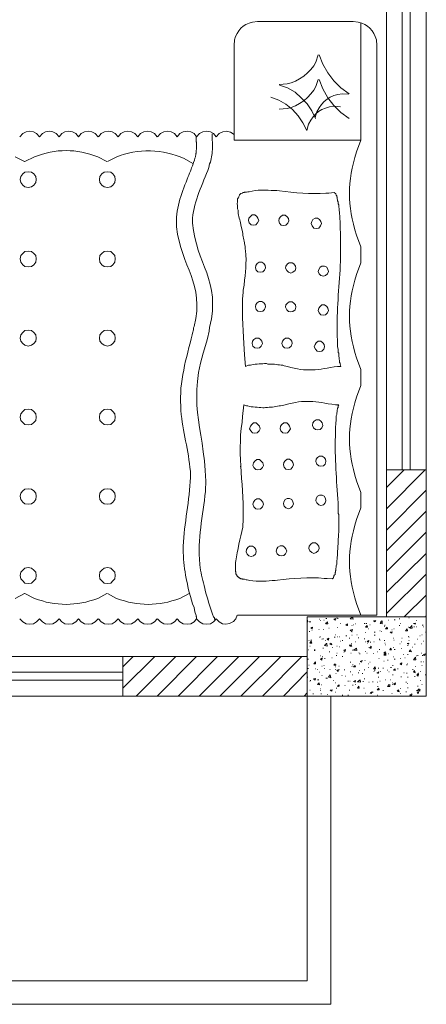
# Model space of a CAD drawing. Header units: millimetres. Extents: x 5 to 204, y 5 to 291.
# Tile 21 of 52: x 160 to 179, y 47 to 92. Entities that reach past the tile are written whole.
import ezdxf

# ---------------------------------------------------------------- set-up
doc = ezdxf.new("R2010")
doc.units = ezdxf.units.MM
doc.header["$MEASUREMENT"] = 0
doc.layers.get('0').update_dxf_attribs({"linetype": 'CONTINUOUS'})

msp = doc.modelspace()

# ---------------------------------------------------------------- linework, layer by layer
at = {"color": 0, "linetype": 'Continuous', "lineweight": 9, "true_color": 0x989898}
for p, q in [((171.023, 91.832), (170.791, 91.799)), ((175.606, 91.799), (175.375, 91.832)), ((169.964, 90.988), (169.948, 90.74)), ((176.45, 90.74), (176.434, 90.988)), ((173.67, 89.979), (173.786, 90.31)), ((171.999, 88.953), (172.363, 88.986)), ((173.67, 88.87), (173.786, 89.185)), ((175.176, 88.523), (174.878, 88.539)), ((174.796, 87.944), (174.498, 87.977)), ((171.999, 87.828), (172.363, 87.861)), ((173.72, 87.712), (173.637, 87.447)), ((175.722, 86.422), (175.524, 85.892)), ((160.417, 85.445), (159.987, 85.66)), ((160.864, 85.66), (160.433, 85.445)), ((164.156, 85.445), (163.743, 85.66)), ((164.587, 85.644), (164.189, 85.445)), ((168.078, 85.363), (167.681, 85.578)), ((167.333, 82.467), (167.333, 82.632)), ((168.061, 82.632), (168.061, 82.864)), ((175.524, 82.086), (175.722, 81.557)), ((174.796, 80.895), (174.796, 81.193)), ((175.722, 80.829), (175.524, 80.299)), ((175.524, 76.494), (175.722, 75.964)), ((174.812, 76.113), (174.663, 76.113)), ((175.722, 75.236), (175.524, 74.707)), ((167.532, 74.095), (167.532, 74.31)), ((174.713, 74.359), (174.564, 74.359)), ((167.962, 71.05), (167.962, 71.331)), ((175.524, 70.901), (175.722, 70.372)), ((175.722, 69.66), (175.524, 69.131)), ((174.713, 68.75), (174.713, 68.568)), ((167.631, 67.625), (167.631, 67.923)), ((168.673, 65.772), (168.591, 66.119)), ((159.987, 65.54), (160.417, 65.755)), ((160.433, 65.755), (160.864, 65.54)), ((163.743, 65.54), (164.156, 65.755)), ((164.189, 65.755), (164.603, 65.54)), ((167.482, 65.54), (167.912, 65.755)), ((175.524, 65.308), (175.722, 64.779))]:
    msp.add_line(p, q, dxfattribs=at)
at = {"color": 0, "linetype": 'Continuous', "lineweight": 13, "true_color": 0x000004}
for points in [[(176.897, 71.397), (176.897, 93.04), (176.897, 93.04)], [(177.608, 71.397), (177.608, 93.04), (177.608, 93.04)], [(177.972, 93.04), (177.972, 71.397), (177.972, 71.397)], [(178.701, 93.04), (178.701, 71.397), (178.701, 71.397)], [(147.577, 62.893), (164.884, 62.893), (164.884, 62.893)], [(147.577, 62.181), (164.884, 62.181), (164.884, 62.181)], [(164.884, 61.817), (147.577, 61.817), (147.577, 61.817)], [(164.884, 61.089), (147.577, 61.089), (147.577, 61.089)]]:
    msp.add_lwpolyline(points, dxfattribs=at)
at = {"color": 0, "linetype": 'Continuous', "lineweight": 9, "true_color": 0x989898}
for points in [[(175.375, 91.832), (171.023, 91.832), (171.023, 91.832)], [(175.722, 86.422), (175.722, 91.766), (175.722, 91.766)], [(169.948, 86.422), (169.948, 90.74), (169.948, 90.74)], [(170.113, 64.779), (176.45, 64.779), (176.45, 90.74)], [(173.819, 90.31), (173.985, 89.88), (174.216, 89.483), (174.498, 89.119), (174.812, 88.804), (175.193, 88.539)], [(173.654, 87.414), (173.488, 87.762), (173.273, 88.076), (173.009, 88.357), (172.727, 88.606), (172.38, 88.804), (172.016, 88.92)], [(173.819, 89.185), (173.985, 88.755), (174.216, 88.357), (174.498, 87.993), (174.812, 87.679), (175.193, 87.414)], [(173.34, 87.15), (173.257, 86.868), (173.075, 87.216), (172.876, 87.53), (172.611, 87.811), (172.314, 88.06), (171.983, 88.242), (171.619, 88.374)], [(163.759, 86.57), (163.627, 86.719), (163.478, 86.802), (163.312, 86.835), (163.147, 86.802), (162.998, 86.719), (162.866, 86.57), (162.75, 86.719), (162.601, 86.802), (162.419, 86.835), (162.253, 86.802), (162.105, 86.719), (161.989, 86.57), (161.856, 86.719), (161.707, 86.802), (161.542, 86.835), (161.36, 86.802), (161.228, 86.719), (161.095, 86.57), (160.963, 86.719), (160.814, 86.802), (160.648, 86.835), (160.483, 86.802), (160.334, 86.719), (160.202, 86.57)], [(166.456, 86.57), (166.324, 86.719), (166.175, 86.802), (166.009, 86.835), (165.844, 86.802), (165.695, 86.719), (165.563, 86.57), (165.43, 86.719), (165.281, 86.802), (165.116, 86.835), (164.951, 86.802), (164.802, 86.719), (164.669, 86.57), (164.537, 86.719), (164.404, 86.802), (164.222, 86.835), (164.057, 86.802), (163.908, 86.719), (163.776, 86.57)], [(169.948, 86.686), (169.782, 86.786), (169.6, 86.835), (169.435, 86.802), (169.269, 86.719), (169.137, 86.57), (169.021, 86.719), (168.872, 86.802), (168.69, 86.835), (168.525, 86.802), (168.376, 86.719), (168.243, 86.57), (168.127, 86.719), (167.979, 86.802), (167.813, 86.835), (167.631, 86.802), (167.482, 86.719), (167.366, 86.57), (167.234, 86.719), (167.085, 86.802), (166.92, 86.835), (166.754, 86.802), (166.605, 86.719), (166.473, 86.57)], [(168.243, 86.173), (168.243, 86.306), (168.243, 86.322), (168.227, 86.339), (168.227, 86.604)], [(168.971, 86.074), (168.971, 86.355), (168.955, 86.388), (168.955, 86.703)], [(169.948, 86.422), (175.722, 86.422), (175.722, 86.422)], [(167.863, 84.767), (167.896, 84.833), (167.929, 84.916), (167.962, 85.015), (167.995, 85.098), (168.012, 85.164), (168.061, 85.247), (168.078, 85.296), (168.111, 85.396), (168.144, 85.512), (168.161, 85.594), (168.194, 85.66), (168.194, 85.71), (168.21, 85.743), (168.21, 85.809), (168.227, 85.826)], [(168.806, 85.181), (168.839, 85.346), (168.872, 85.412)], [(170.13, 83.228), (170.113, 83.294), (170.113, 83.46), (170.096, 83.509), (170.096, 83.543), (170.113, 83.576), (170.113, 83.741), (170.13, 83.774), (170.13, 83.807), (170.163, 83.824), (170.163, 83.857), (170.179, 83.89), (170.196, 83.907), (170.196, 83.923), (170.229, 83.956), (170.245, 83.956), (170.245, 83.973), (170.262, 83.989), (170.278, 83.989), (170.312, 84.006), (170.328, 84.006), (170.345, 84.039), (170.411, 84.039), (170.427, 84.055), (170.51, 84.055)], [(170.642, 84.072), (170.576, 84.072), (170.51, 84.055)], [(172.016, 84.105), (171.9, 84.122), (171.768, 84.122)], [(174.514, 84.039), (174.266, 84.006), (174.134, 84.006)], [(174.746, 83.145), (174.729, 83.212), (174.729, 83.294), (174.713, 83.377), (174.713, 83.476), (174.696, 83.526), (174.696, 83.609), (174.663, 83.658), (174.663, 83.708), (174.647, 83.741), (174.647, 83.824), (174.63, 83.84), (174.63, 83.89), (174.597, 83.907), (174.597, 83.923), (174.58, 83.956), (174.58, 83.973), (174.514, 84.039)], [(170.312, 82.318), (170.278, 82.484), (170.245, 82.649)], [(170.477, 81.391), (170.46, 81.458), (170.46, 81.59), (170.427, 81.689), (170.427, 81.739)], [(175.722, 81.557), (175.722, 80.829), (175.722, 80.829)], [(170.361, 79.472), (170.361, 79.588), (170.411, 79.82)], [(168.045, 77.553), (168.061, 77.619), (168.111, 77.784), (168.111, 77.867), (168.127, 77.933)], [(168.69, 77.222), (168.74, 77.387), (168.822, 77.718), (168.839, 77.884)], [(174.812, 76.113), (174.796, 76.163), (174.796, 76.179), (174.779, 76.212), (174.779, 76.262), (174.746, 76.295), (174.746, 76.394), (174.729, 76.428), (174.729, 76.51), (174.713, 76.56), (174.713, 76.709), (174.696, 76.742), (174.696, 76.891), (174.663, 77.007), (174.663, 77.338), (174.647, 77.453), (174.647, 77.801)], [(170.477, 76.113), (170.427, 76.643), (170.394, 77.156)], [(170.692, 76.163), (170.609, 76.163), (170.477, 76.113)], [(171.486, 76.212), (171.42, 76.246), (171.337, 76.246)], [(172.38, 76.113), (172.231, 76.13), (172.165, 76.163), (172.099, 76.163)], [(175.722, 75.964), (175.722, 75.236), (175.722, 75.236)], [(170.394, 74.359), (170.328, 73.83), (170.312, 73.565)], [(170.576, 74.31), (170.51, 74.31), (170.394, 74.359)], [(171.387, 74.243), (171.321, 74.227), (171.255, 74.227)], [(172.281, 74.359), (172.148, 74.326), (172.065, 74.31), (171.999, 74.31)], [(174.713, 74.359), (174.696, 74.31), (174.696, 74.243), (174.663, 74.21), (174.663, 74.161), (174.647, 74.128), (174.647, 74.045), (174.63, 73.995), (174.63, 73.913), (174.597, 73.863), (174.597, 73.797)], [(174.564, 73.118), (174.564, 72.887), (174.547, 72.787)], [(170.245, 71.53), (170.245, 71.563), (170.245, 71.563)], [(168.657, 70.62), (168.673, 70.719), (168.673, 70.885)], [(175.722, 70.372), (175.722, 69.66), (175.722, 69.66)], [(174.696, 69.693), (174.696, 69.412), (174.713, 69.362)], [(170.361, 69.015), (170.345, 68.932), (170.345, 68.783)], [(168.392, 67.062), (168.392, 67.162), (168.376, 67.244), (168.376, 67.327)], [(174.663, 67.691), (174.663, 67.509), (174.647, 67.41), (174.647, 67.327), (174.63, 67.261), (174.63, 67.095), (174.597, 67.029), (174.597, 66.947), (174.58, 66.913), (174.58, 66.814), (174.564, 66.798), (174.564, 66.731), (174.547, 66.715), (174.547, 66.632), (174.514, 66.599), (174.514, 66.582), (174.498, 66.566), (174.498, 66.516), (174.481, 66.516), (174.481, 66.483), (174.465, 66.483), (174.465, 66.45), (174.432, 66.45), (174.415, 66.434)], [(170.03, 67.244), (170.014, 67.178), (170.014, 67.062)], [(168.243, 64.597), (168.243, 64.696), (168.227, 64.713), (168.227, 64.762), (168.161, 64.928), (168.127, 65.126), (168.061, 65.292), (168.012, 65.457), (167.962, 65.623), (167.912, 65.821), (167.863, 65.987), (167.846, 66.103), (167.813, 66.268), (167.78, 66.367), (167.763, 66.45)], [(170.014, 66.831), (170.014, 66.765), (170.03, 66.748), (170.03, 66.665), (170.047, 66.649), (170.047, 66.632), (170.08, 66.599), (170.08, 66.582), (170.113, 66.533), (170.113, 66.516), (170.13, 66.516), (170.179, 66.483), (170.196, 66.483), (170.229, 66.45), (170.245, 66.45), (170.262, 66.434), (170.312, 66.434), (170.328, 66.417), (170.427, 66.417)], [(170.543, 66.384), (170.494, 66.384), (170.427, 66.417)], [(174.415, 66.434), (174.183, 66.45), (174.051, 66.45)], [(171.933, 66.367), (171.817, 66.351), (171.685, 66.351)], [(160.202, 64.613), (160.334, 64.465), (160.483, 64.382), (160.648, 64.365), (160.814, 64.382), (160.963, 64.465), (161.095, 64.613), (161.228, 64.465), (161.36, 64.382), (161.542, 64.365), (161.707, 64.382), (161.856, 64.465), (161.989, 64.613), (162.105, 64.465), (162.253, 64.382), (162.419, 64.365), (162.601, 64.382), (162.75, 64.465), (162.866, 64.613), (162.998, 64.465), (163.147, 64.382), (163.312, 64.365), (163.478, 64.382), (163.627, 64.465), (163.759, 64.613)], [(163.776, 64.613), (163.908, 64.465), (164.057, 64.382), (164.222, 64.365), (164.404, 64.382), (164.537, 64.465), (164.669, 64.613), (164.802, 64.465), (164.951, 64.382), (165.116, 64.365), (165.281, 64.382), (165.43, 64.465), (165.563, 64.613), (165.695, 64.465), (165.844, 64.382), (166.009, 64.365), (166.175, 64.382), (166.324, 64.465), (166.456, 64.613)], [(166.473, 64.613), (166.605, 64.465), (166.754, 64.382), (166.92, 64.365), (167.085, 64.382), (167.234, 64.465), (167.366, 64.613), (167.482, 64.465), (167.631, 64.382), (167.813, 64.365), (167.979, 64.382), (168.127, 64.465), (168.243, 64.613), (168.376, 64.465), (168.525, 64.382), (168.69, 64.365), (168.872, 64.382), (169.021, 64.465), (169.137, 64.613), (169.269, 64.465), (169.418, 64.382), (169.583, 64.365), (169.749, 64.398), (169.931, 64.481), (170.03, 64.613), (170.096, 64.779)], [(169.104, 64.547), (169.071, 64.564), (169.071, 64.597), (169.054, 64.613), (169.054, 64.647), (169.021, 64.696)]]:
    msp.add_lwpolyline(points, dxfattribs=at)
for points in [[(160.582, 84.271), (160.731, 84.287), (160.83, 84.37), (160.93, 84.486), (160.946, 84.635), (160.93, 84.767), (160.83, 84.883), (160.731, 84.965), (160.582, 84.982), (160.433, 84.965), (160.334, 84.883), (160.251, 84.767), (160.218, 84.635), (160.251, 84.486), (160.334, 84.37), (160.433, 84.287)], [(164.189, 84.271), (164.338, 84.287), (164.438, 84.37), (164.52, 84.486), (164.537, 84.635), (164.52, 84.767), (164.438, 84.883), (164.338, 84.965), (164.189, 84.982), (164.04, 84.965), (163.925, 84.883), (163.842, 84.767), (163.825, 84.635), (163.842, 84.486), (163.925, 84.37), (164.04, 84.287)], [(170.841, 82.55), (170.94, 82.566), (171.023, 82.649), (171.073, 82.765), (171.04, 82.864), (170.99, 82.947), (170.891, 83.013), (170.775, 83.013), (170.692, 82.947), (170.626, 82.864), (170.609, 82.765), (170.642, 82.649), (170.725, 82.566)], [(172.214, 82.533), (172.314, 82.55), (172.396, 82.632), (172.446, 82.748), (172.429, 82.848), (172.363, 82.93), (172.281, 82.996), (172.148, 82.996), (172.065, 82.93), (171.999, 82.848), (171.983, 82.748), (172.016, 82.632), (172.099, 82.55)], [(173.687, 82.401), (173.803, 82.417), (173.886, 82.517), (173.935, 82.616), (173.902, 82.715), (173.836, 82.798), (173.753, 82.864), (173.637, 82.864), (173.538, 82.798), (173.488, 82.715), (173.455, 82.616), (173.505, 82.517), (173.588, 82.417)], [(160.582, 80.647), (160.731, 80.663), (160.83, 80.746), (160.93, 80.862), (160.946, 81.011), (160.93, 81.16), (160.83, 81.259), (160.731, 81.342), (160.582, 81.358), (160.433, 81.342), (160.334, 81.259), (160.251, 81.16), (160.218, 81.011), (160.251, 80.862), (160.334, 80.746), (160.433, 80.663)], [(164.189, 80.647), (164.338, 80.663), (164.438, 80.746), (164.52, 80.862), (164.537, 81.011), (164.52, 81.16), (164.438, 81.259), (164.338, 81.342), (164.189, 81.358), (164.04, 81.342), (163.925, 81.259), (163.842, 81.16), (163.825, 81.011), (163.842, 80.862), (163.925, 80.746), (164.04, 80.663)], [(171.155, 80.399), (171.255, 80.415), (171.337, 80.498), (171.387, 80.597), (171.371, 80.713), (171.304, 80.796), (171.222, 80.862), (171.089, 80.862), (171.006, 80.796), (170.94, 80.713), (170.924, 80.597), (170.957, 80.498), (171.04, 80.415)], [(172.529, 80.366), (172.628, 80.399), (172.727, 80.481), (172.76, 80.581), (172.744, 80.68), (172.678, 80.779), (172.595, 80.829), (172.463, 80.829), (172.38, 80.779), (172.314, 80.68), (172.297, 80.581), (172.347, 80.481), (172.429, 80.399)], [(174.018, 80.217), (174.117, 80.25), (174.2, 80.333), (174.25, 80.432), (174.216, 80.531), (174.167, 80.63), (174.068, 80.68), (173.952, 80.68), (173.869, 80.63), (173.803, 80.531), (173.786, 80.432), (173.819, 80.333), (173.902, 80.25)], [(171.155, 78.612), (171.255, 78.628), (171.337, 78.711), (171.387, 78.827), (171.371, 78.926), (171.304, 79.009), (171.222, 79.075), (171.089, 79.075), (171.006, 79.009), (170.94, 78.926), (170.924, 78.827), (170.957, 78.711), (171.04, 78.628)], [(172.529, 78.595), (172.628, 78.612), (172.727, 78.694), (172.76, 78.81), (172.744, 78.91), (172.678, 78.992), (172.595, 79.058), (172.463, 79.058), (172.38, 78.992), (172.314, 78.91), (172.297, 78.81), (172.347, 78.694), (172.429, 78.612)], [(174.018, 78.446), (174.117, 78.463), (174.2, 78.546), (174.25, 78.661), (174.216, 78.761), (174.167, 78.843), (174.068, 78.91), (173.952, 78.91), (173.869, 78.843), (173.803, 78.761), (173.786, 78.661), (173.819, 78.546), (173.902, 78.463)], [(160.582, 77.04), (160.731, 77.073), (160.83, 77.156), (160.93, 77.255), (160.946, 77.404), (160.93, 77.553), (160.83, 77.652), (160.731, 77.751), (160.582, 77.768), (160.433, 77.751), (160.334, 77.652), (160.251, 77.553), (160.218, 77.404), (160.251, 77.255), (160.334, 77.156), (160.433, 77.073)], [(164.189, 77.04), (164.338, 77.073), (164.438, 77.156), (164.52, 77.255), (164.537, 77.404), (164.52, 77.553), (164.438, 77.652), (164.338, 77.751), (164.189, 77.768), (164.04, 77.751), (163.925, 77.652), (163.842, 77.553), (163.825, 77.404), (163.842, 77.255), (163.925, 77.156), (164.04, 77.073)], [(171.006, 76.941), (171.106, 76.957), (171.188, 77.04), (171.238, 77.156), (171.222, 77.255), (171.155, 77.338), (171.073, 77.404), (170.94, 77.404), (170.858, 77.338), (170.791, 77.255), (170.775, 77.156), (170.808, 77.04), (170.891, 76.957)], [(172.363, 76.941), (172.463, 76.957), (172.545, 77.04), (172.595, 77.156), (172.578, 77.255), (172.512, 77.338), (172.429, 77.404), (172.297, 77.404), (172.214, 77.338), (172.148, 77.255), (172.132, 77.156), (172.165, 77.04), (172.247, 76.957)], [(173.836, 76.792), (173.952, 76.808), (174.034, 76.891), (174.068, 77.007), (174.051, 77.106), (173.985, 77.189), (173.902, 77.255), (173.786, 77.255), (173.687, 77.189), (173.637, 77.106), (173.604, 77.007), (173.654, 76.891), (173.737, 76.808)], [(160.582, 73.449), (160.731, 73.466), (160.83, 73.549), (160.93, 73.648), (160.946, 73.797), (160.93, 73.946), (160.83, 74.061), (160.731, 74.144), (160.582, 74.161), (160.433, 74.144), (160.334, 74.061), (160.251, 73.946), (160.218, 73.797), (160.251, 73.648), (160.334, 73.549), (160.433, 73.466)], [(164.189, 73.449), (164.338, 73.466), (164.438, 73.549), (164.52, 73.648), (164.537, 73.797), (164.52, 73.946), (164.438, 74.061), (164.338, 74.144), (164.189, 74.161), (164.04, 74.144), (163.925, 74.061), (163.842, 73.946), (163.825, 73.797), (163.842, 73.648), (163.925, 73.549), (164.04, 73.466)], [(173.753, 73.218), (173.869, 73.234), (173.952, 73.317), (173.985, 73.416), (173.968, 73.532), (173.902, 73.615), (173.819, 73.681), (173.687, 73.681), (173.604, 73.615), (173.538, 73.532), (173.522, 73.416), (173.571, 73.317), (173.654, 73.234)], [(170.891, 73.069), (171.006, 73.085), (171.089, 73.168), (171.139, 73.267), (171.106, 73.383), (171.04, 73.466), (170.957, 73.532), (170.841, 73.532), (170.758, 73.466), (170.692, 73.383), (170.659, 73.267), (170.709, 73.168), (170.791, 73.085)], [(172.281, 73.069), (172.38, 73.085), (172.463, 73.168), (172.512, 73.267), (172.479, 73.383), (172.429, 73.466), (172.347, 73.532), (172.214, 73.532), (172.132, 73.466), (172.065, 73.383), (172.049, 73.267), (172.082, 73.168), (172.165, 73.085)], [(171.04, 71.397), (171.155, 71.414), (171.238, 71.497), (171.288, 71.596), (171.255, 71.712), (171.188, 71.795), (171.106, 71.861), (170.99, 71.861), (170.891, 71.795), (170.841, 71.712), (170.808, 71.596), (170.858, 71.497), (170.94, 71.414)], [(172.429, 71.414), (172.529, 71.431), (172.611, 71.513), (172.661, 71.629), (172.628, 71.728), (172.578, 71.811), (172.479, 71.877), (172.363, 71.877), (172.281, 71.811), (172.214, 71.728), (172.198, 71.629), (172.231, 71.513), (172.314, 71.431)], [(173.902, 71.563), (174.018, 71.579), (174.101, 71.662), (174.134, 71.778), (174.117, 71.877), (174.051, 71.96), (173.968, 72.026), (173.836, 72.026), (173.753, 71.96), (173.687, 71.877), (173.67, 71.778), (173.72, 71.662), (173.803, 71.579)], [(160.582, 69.826), (160.731, 69.842), (160.83, 69.925), (160.93, 70.041), (160.946, 70.19), (160.93, 70.339), (160.83, 70.438), (160.731, 70.521), (160.582, 70.537), (160.433, 70.521), (160.334, 70.438), (160.251, 70.339), (160.218, 70.19), (160.251, 70.041), (160.334, 69.925), (160.433, 69.842)], [(164.189, 69.826), (164.338, 69.842), (164.438, 69.925), (164.52, 70.041), (164.537, 70.19), (164.52, 70.339), (164.438, 70.438), (164.338, 70.521), (164.189, 70.537), (164.04, 70.521), (163.925, 70.438), (163.842, 70.339), (163.825, 70.19), (163.842, 70.041), (163.925, 69.925), (164.04, 69.842)], [(171.04, 69.61), (171.155, 69.627), (171.238, 69.71), (171.288, 69.826), (171.255, 69.925), (171.188, 70.008), (171.106, 70.074), (170.99, 70.074), (170.891, 70.008), (170.841, 69.925), (170.808, 69.826), (170.858, 69.71), (170.94, 69.627)], [(172.429, 69.627), (172.529, 69.66), (172.611, 69.743), (172.661, 69.842), (172.628, 69.941), (172.578, 70.041), (172.479, 70.09), (172.363, 70.09), (172.281, 70.041), (172.214, 69.941), (172.198, 69.842), (172.231, 69.743), (172.314, 69.66)], [(173.902, 69.776), (174.018, 69.809), (174.101, 69.892), (174.134, 69.991), (174.117, 70.09), (174.051, 70.19), (173.968, 70.239), (173.836, 70.239), (173.753, 70.19), (173.687, 70.09), (173.67, 69.991), (173.72, 69.892), (173.803, 69.809)], [(170.725, 67.443), (170.841, 67.476), (170.924, 67.559), (170.957, 67.658), (170.94, 67.774), (170.874, 67.857), (170.791, 67.923), (170.659, 67.923), (170.576, 67.857), (170.51, 67.774), (170.494, 67.658), (170.543, 67.559), (170.626, 67.476)], [(172.099, 67.476), (172.214, 67.493), (172.297, 67.575), (172.347, 67.691), (172.314, 67.79), (172.247, 67.873), (172.165, 67.939), (172.049, 67.939), (171.95, 67.873), (171.9, 67.79), (171.867, 67.691), (171.917, 67.575), (171.999, 67.493)], [(173.588, 67.592), (173.687, 67.625), (173.786, 67.708), (173.819, 67.807), (173.803, 67.923), (173.737, 68.005), (173.654, 68.072), (173.522, 68.072), (173.439, 68.005), (173.373, 67.923), (173.356, 67.807), (173.406, 67.708), (173.488, 67.625)], [(160.582, 66.218), (160.731, 66.235), (160.83, 66.334), (160.93, 66.434), (160.946, 66.582), (160.93, 66.731), (160.83, 66.831), (160.731, 66.913), (160.582, 66.947), (160.433, 66.913), (160.334, 66.831), (160.251, 66.731), (160.218, 66.582), (160.251, 66.434), (160.334, 66.334), (160.433, 66.235)], [(164.189, 66.218), (164.338, 66.235), (164.438, 66.334), (164.52, 66.434), (164.537, 66.582), (164.52, 66.731), (164.438, 66.831), (164.338, 66.913), (164.189, 66.947), (164.04, 66.913), (163.925, 66.831), (163.842, 66.731), (163.825, 66.582), (163.842, 66.434), (163.925, 66.334), (164.04, 66.235)]]:
    msp.add_lwpolyline(points, close=True, dxfattribs=at)
at = {"color": 0, "linetype": 'Continuous', "lineweight": 5, "true_color": 0x000005}
for points in [[(176.897, 70.587), (177.691, 71.397), (177.691, 71.397)], [(176.897, 69.627), (178.651, 71.397), (178.651, 71.397)], [(176.897, 68.651), (178.701, 70.471), (178.701, 70.471)], [(176.897, 67.708), (178.701, 69.511), (178.701, 69.511)], [(176.897, 66.748), (178.701, 68.552), (178.701, 68.552)], [(176.897, 65.805), (178.701, 67.592), (178.701, 67.592)], [(176.897, 64.845), (178.701, 66.649), (178.701, 66.649)], [(177.691, 64.696), (178.701, 65.689), (178.701, 65.689)], [(178.667, 64.696), (178.701, 64.746), (178.701, 64.746)], [(164.884, 62.413), (165.364, 62.893), (165.364, 62.893)], [(164.884, 61.453), (166.34, 62.893), (166.34, 62.893)], [(165.497, 61.089), (167.3, 62.893), (167.3, 62.893)], [(166.456, 61.089), (168.243, 62.893), (168.243, 62.893)], [(167.399, 61.089), (169.203, 62.893), (169.203, 62.893)], [(168.359, 61.089), (170.163, 62.893), (170.163, 62.893)], [(169.302, 61.089), (171.106, 62.893), (171.106, 62.893)], [(170.262, 61.089), (172.082, 62.893), (172.082, 62.893)], [(171.238, 61.089), (173.042, 62.893), (173.042, 62.893)], [(172.198, 61.089), (173.273, 62.198), (173.273, 62.198)], [(173.141, 61.089), (173.273, 61.238), (173.273, 61.238)]]:
    msp.add_lwpolyline(points, dxfattribs=at)
at = {"color": 0, "linetype": 'Continuous', "lineweight": 18, "true_color": 0x000007}
for points in [[(176.897, 71.397), (176.897, 64.696), (176.897, 64.696)], [(178.701, 71.397), (176.897, 71.397), (176.897, 71.397)], [(178.701, 71.397), (178.701, 64.696), (178.701, 64.696)], [(164.802, 62.893), (173.273, 62.893), (173.273, 62.893)], [(164.884, 62.893), (164.884, 61.089), (164.884, 61.089)], [(164.802, 61.089), (173.273, 61.089), (173.273, 61.089)]]:
    msp.add_lwpolyline(points, dxfattribs=at)
at = {"color": 0, "linetype": 'Continuous', "lineweight": 18, "true_color": 0x000001}
msp.add_lwpolyline([(178.701, 61.089), (173.273, 61.089), (173.273, 64.696), (178.701, 64.696)], close=True, dxfattribs=at)
at = {"color": 0, "linetype": 'Continuous', "lineweight": 9, "true_color": 0x000003}
for points in [[(174.134, 64.63), (174.167, 64.63), (174.167, 64.63)], [(174.498, 64.597), (174.58, 64.63), (174.58, 64.63)], [(174.564, 64.547), (174.58, 64.63), (174.58, 64.63)], [(174.597, 64.696), (174.63, 64.696), (174.63, 64.696)], [(174.63, 64.647), (174.647, 64.647), (174.647, 64.647)], [(174.663, 64.63), (174.696, 64.63), (174.696, 64.63)], [(175.242, 64.613), (175.342, 64.696), (175.342, 64.696)], [(175.242, 64.613), (175.375, 64.597), (175.375, 64.597)], [(175.375, 64.597), (175.342, 64.696), (175.342, 64.696)], [(177.46, 64.613), (177.493, 64.613), (177.493, 64.613)], [(177.906, 64.647), (177.923, 64.647), (177.923, 64.647)], [(173.273, 64.531), (173.29, 64.547), (173.29, 64.547)], [(173.273, 64.465), (173.306, 64.465), (173.306, 64.465)], [(173.306, 64.465), (173.29, 64.547), (173.29, 64.547)], [(173.373, 64.465), (173.406, 64.465), (173.406, 64.465)], [(173.422, 64.465), (173.439, 64.465), (173.439, 64.465)], [(173.439, 64.183), (173.522, 64.233), (173.522, 64.233)], [(173.439, 64.183), (173.505, 64.15), (173.505, 64.15)], [(173.505, 64.15), (173.522, 64.233), (173.522, 64.233)], [(173.819, 64.597), (173.836, 64.597), (173.836, 64.597)], [(173.886, 64.531), (173.902, 64.531), (173.902, 64.531)], [(174.034, 64.547), (174.051, 64.547), (174.051, 64.547)], [(174.101, 64.415), (174.117, 64.415), (174.117, 64.415)], [(174.134, 64.382), (174.2, 64.465), (174.2, 64.465)], [(174.134, 64.382), (174.216, 64.382), (174.216, 64.382)], [(174.216, 64.382), (174.2, 64.465), (174.2, 64.465)], [(174.266, 64.183), (174.283, 64.183), (174.283, 64.183)], [(174.498, 64.597), (174.564, 64.547), (174.564, 64.547)], [(174.647, 64.216), (174.663, 64.216), (174.663, 64.216)], [(174.779, 64.398), (174.796, 64.398), (174.796, 64.398)], [(175.044, 64.316), (175.11, 64.382), (175.11, 64.382)], [(175.044, 64.316), (175.11, 64.299), (175.11, 64.299)], [(175.077, 64.299), (175.093, 64.299), (175.093, 64.299)], [(175.11, 64.299), (175.11, 64.382), (175.11, 64.382)], [(175.309, 64.299), (175.325, 64.299), (175.325, 64.299)], [(175.391, 64.332), (175.408, 64.332), (175.408, 64.332)], [(175.457, 64.382), (175.474, 64.382), (175.474, 64.382)], [(175.871, 64.398), (175.904, 64.398), (175.904, 64.398)], [(175.937, 64.233), (176.003, 64.299), (176.003, 64.299)], [(175.937, 64.233), (176.02, 64.233), (176.02, 64.233)], [(175.954, 64.398), (175.987, 64.398), (175.987, 64.398)], [(176.02, 64.233), (176.003, 64.299), (176.003, 64.299)], [(176.136, 64.332), (176.152, 64.332), (176.152, 64.332)], [(176.301, 64.514), (176.401, 64.531), (176.401, 64.531)], [(176.301, 64.514), (176.368, 64.465), (176.368, 64.465)], [(176.368, 64.465), (176.401, 64.531), (176.401, 64.531)], [(176.599, 64.398), (176.698, 64.514), (176.698, 64.514)], [(176.599, 64.465), (176.616, 64.465), (176.616, 64.465)], [(176.599, 64.398), (176.698, 64.382), (176.698, 64.382)], [(176.665, 64.514), (176.682, 64.514), (176.682, 64.514)], [(176.698, 64.382), (176.698, 64.514), (176.698, 64.514)], [(176.781, 64.266), (176.814, 64.266), (176.814, 64.266)], [(176.814, 64.316), (176.831, 64.316), (176.831, 64.316)], [(176.847, 64.15), (176.914, 64.233), (176.914, 64.233)], [(176.93, 64.15), (176.914, 64.233), (176.914, 64.233)], [(176.98, 64.547), (176.996, 64.547), (176.996, 64.547)], [(177.244, 64.564), (177.278, 64.564), (177.278, 64.564)], [(177.46, 64.299), (177.493, 64.299), (177.493, 64.299)], [(177.509, 64.398), (177.526, 64.398), (177.526, 64.398)], [(177.89, 64.233), (177.906, 64.233), (177.906, 64.233)], [(177.923, 64.216), (177.956, 64.216), (177.956, 64.216)], [(177.956, 64.183), (178.039, 64.299), (178.039, 64.299)], [(177.956, 64.183), (178.055, 64.183), (178.055, 64.183)], [(178.055, 64.183), (178.039, 64.299), (178.039, 64.299)], [(178.121, 64.398), (178.204, 64.415), (178.204, 64.415)], [(178.121, 64.398), (178.188, 64.365), (178.188, 64.365)], [(178.138, 64.249), (178.171, 64.249), (178.171, 64.249)], [(178.188, 64.365), (178.204, 64.415), (178.204, 64.415)], [(178.254, 64.531), (178.27, 64.531), (178.27, 64.531)], [(178.254, 64.249), (178.27, 64.249), (178.27, 64.249)], [(178.519, 64.316), (178.552, 64.316), (178.552, 64.316)], [(178.552, 64.249), (178.568, 64.249), (178.568, 64.249)], [(173.373, 64.034), (173.406, 64.034), (173.406, 64.034)], [(173.488, 64.084), (173.505, 64.084), (173.505, 64.084)], [(173.803, 64.117), (173.819, 64.117), (173.819, 64.117)], [(173.819, 63.77), (173.836, 63.77), (173.836, 63.77)], [(173.869, 63.786), (173.886, 63.786), (173.886, 63.786)], [(174.018, 64.117), (174.034, 64.117), (174.034, 64.117)], [(174.183, 63.687), (174.266, 63.72), (174.266, 63.72)], [(174.25, 63.637), (174.266, 63.72), (174.266, 63.72)], [(174.514, 63.77), (174.547, 63.77), (174.547, 63.77)], [(174.564, 63.885), (174.58, 63.885), (174.58, 63.885)], [(174.647, 63.786), (174.663, 63.786), (174.663, 63.786)], [(174.729, 63.786), (174.746, 63.786), (174.746, 63.786)], [(175.044, 63.836), (175.077, 63.836), (175.077, 63.836)], [(175.193, 63.72), (175.226, 63.72), (175.226, 63.72)], [(175.242, 64.084), (175.342, 64.117), (175.342, 64.117)], [(175.242, 64.084), (175.309, 64.034), (175.309, 64.034)], [(175.309, 64.034), (175.342, 64.117), (175.342, 64.117)], [(175.309, 64.018), (175.325, 64.018), (175.325, 64.018)], [(175.309, 63.869), (175.325, 63.869), (175.325, 63.869)], [(175.54, 63.885), (175.557, 63.885), (175.557, 63.885)], [(175.606, 63.737), (175.623, 63.737), (175.623, 63.737)], [(175.937, 63.985), (175.954, 63.985), (175.954, 63.985)], [(176.053, 64.15), (176.07, 64.15), (176.07, 64.15)], [(176.334, 64.001), (176.368, 64.001), (176.368, 64.001)], [(176.334, 63.869), (176.368, 63.869), (176.368, 63.869)], [(176.583, 64.067), (176.599, 64.067), (176.599, 64.067)], [(176.665, 64.034), (176.682, 64.034), (176.682, 64.034)], [(176.847, 64.15), (176.93, 64.15), (176.93, 64.15)], [(177.062, 64.001), (177.145, 64.018), (177.145, 64.018)], [(177.062, 64.001), (177.129, 63.952), (177.129, 63.952)], [(177.079, 64.001), (177.112, 64.001), (177.112, 64.001)], [(177.129, 64.101), (177.145, 64.101), (177.145, 64.101)], [(177.129, 63.952), (177.145, 64.018), (177.145, 64.018)], [(177.211, 63.72), (177.228, 63.72), (177.228, 63.72)], [(177.228, 64.15), (177.244, 64.15), (177.244, 64.15)], [(177.592, 63.72), (177.608, 63.72), (177.608, 63.72)], [(177.757, 64.067), (177.824, 64.15), (177.824, 64.15)], [(177.757, 64.067), (177.84, 64.067), (177.84, 64.067)], [(177.84, 64.067), (177.824, 64.15), (177.824, 64.15)], [(177.824, 64.117), (177.84, 64.117), (177.84, 64.117)], [(177.873, 63.803), (177.89, 63.803), (177.89, 63.803)], [(177.906, 63.77), (177.923, 63.77), (177.923, 63.77)], [(178.403, 63.836), (178.419, 63.836), (178.419, 63.836)], [(178.502, 63.885), (178.519, 63.885), (178.519, 63.885)], [(178.667, 64.001), (178.701, 64.018), (178.701, 64.018)], [(178.667, 64.001), (178.701, 64.001), (178.701, 64.001)], [(173.356, 63.621), (173.373, 63.621), (173.373, 63.621)], [(173.406, 63.505), (173.455, 63.588), (173.455, 63.588)], [(173.406, 63.505), (173.488, 63.505), (173.488, 63.505)], [(173.406, 63.356), (173.422, 63.356), (173.422, 63.356)], [(173.439, 63.637), (173.455, 63.637), (173.455, 63.637)], [(173.455, 63.637), (173.488, 63.637), (173.488, 63.637)], [(173.488, 63.505), (173.455, 63.588), (173.455, 63.588)], [(173.952, 63.687), (173.968, 63.687), (173.968, 63.687)], [(173.985, 63.703), (174.018, 63.703), (174.018, 63.703)], [(173.985, 63.273), (174.018, 63.273), (174.018, 63.273)], [(174.068, 63.389), (174.167, 63.488), (174.167, 63.488)], [(174.068, 63.389), (174.183, 63.356), (174.183, 63.356)], [(174.117, 63.621), (174.134, 63.621), (174.134, 63.621)], [(174.134, 63.488), (174.167, 63.488), (174.167, 63.488)], [(174.183, 63.356), (174.167, 63.488), (174.167, 63.488)], [(174.183, 63.687), (174.25, 63.637), (174.25, 63.637)], [(174.316, 63.455), (174.365, 63.505), (174.365, 63.505)], [(174.316, 63.455), (174.398, 63.422), (174.398, 63.422)], [(174.398, 63.422), (174.365, 63.505), (174.365, 63.505)], [(174.415, 63.306), (174.432, 63.306), (174.432, 63.306)], [(174.63, 63.356), (174.647, 63.356), (174.647, 63.356)], [(174.729, 63.339), (174.746, 63.339), (174.746, 63.339)], [(174.796, 63.588), (174.812, 63.588), (174.812, 63.588)], [(174.878, 63.621), (174.895, 63.621), (174.895, 63.621)], [(175.193, 63.406), (175.226, 63.406), (175.226, 63.406)], [(175.226, 63.356), (175.275, 63.422), (175.275, 63.422)], [(175.226, 63.356), (175.309, 63.356), (175.309, 63.356)], [(175.275, 63.472), (175.309, 63.472), (175.309, 63.472)], [(175.309, 63.356), (175.275, 63.422), (175.275, 63.422)], [(175.408, 63.174), (175.524, 63.273), (175.524, 63.273)], [(175.474, 63.555), (175.491, 63.555), (175.491, 63.555)], [(175.54, 63.157), (175.524, 63.273), (175.524, 63.273)], [(175.871, 63.703), (175.904, 63.703), (175.904, 63.703)], [(175.921, 63.555), (175.937, 63.555), (175.937, 63.555)], [(176.003, 63.571), (176.086, 63.621), (176.086, 63.621)], [(176.003, 63.571), (176.07, 63.538), (176.07, 63.538)], [(176.003, 63.505), (176.02, 63.505), (176.02, 63.505)], [(176.07, 63.538), (176.086, 63.621), (176.086, 63.621)], [(176.086, 63.306), (176.103, 63.306), (176.103, 63.306)], [(176.136, 63.273), (176.185, 63.356), (176.185, 63.356)], [(176.136, 63.273), (176.185, 63.273), (176.185, 63.273)], [(176.152, 63.538), (176.169, 63.538), (176.169, 63.538)], [(176.185, 63.273), (176.185, 63.356), (176.185, 63.356)], [(176.318, 63.555), (176.334, 63.555), (176.334, 63.555)], [(176.55, 63.687), (176.583, 63.687), (176.583, 63.687)], [(176.583, 63.637), (176.599, 63.637), (176.599, 63.637)], [(176.781, 63.621), (176.814, 63.621), (176.814, 63.621)], [(176.814, 63.505), (176.831, 63.505), (176.831, 63.505)], [(176.831, 63.422), (176.847, 63.422), (176.847, 63.422)], [(177.046, 63.19), (177.079, 63.273), (177.079, 63.273)], [(177.112, 63.19), (177.079, 63.273), (177.079, 63.273)], [(177.211, 63.306), (177.228, 63.306), (177.228, 63.306)], [(177.228, 63.637), (177.244, 63.637), (177.244, 63.637)], [(177.493, 63.472), (177.509, 63.472), (177.509, 63.472)], [(177.575, 63.555), (177.592, 63.555), (177.592, 63.555)], [(177.824, 63.488), (177.906, 63.505), (177.906, 63.505)], [(177.824, 63.488), (177.89, 63.455), (177.89, 63.455)], [(177.84, 63.389), (177.873, 63.389), (177.873, 63.389)], [(177.89, 63.455), (177.906, 63.505), (177.906, 63.505)], [(177.906, 63.621), (177.923, 63.621), (177.923, 63.621)], [(178.055, 63.323), (178.072, 63.323), (178.072, 63.323)], [(178.171, 63.455), (178.188, 63.455), (178.188, 63.455)], [(178.287, 63.687), (178.303, 63.687), (178.303, 63.687)], [(178.485, 63.472), (178.502, 63.472), (178.502, 63.472)], [(178.568, 63.588), (178.585, 63.588), (178.585, 63.588)], [(173.34, 63.19), (173.356, 63.19), (173.356, 63.19)], [(173.604, 63.19), (173.637, 63.19), (173.637, 63.19)], [(173.604, 63.157), (173.637, 63.157), (173.637, 63.157)], [(173.886, 62.926), (173.902, 62.926), (173.902, 62.926)], [(173.968, 62.876), (173.985, 62.876), (173.985, 62.876)], [(174.283, 63.108), (174.316, 63.108), (174.316, 63.108)], [(174.398, 62.826), (174.415, 62.826), (174.415, 62.826)], [(174.597, 62.942), (174.63, 62.942), (174.63, 62.942)], [(174.63, 63.042), (174.647, 63.042), (174.647, 63.042)], [(174.878, 62.893), (174.895, 62.893), (174.895, 62.893)], [(174.945, 63.174), (175.027, 63.207), (175.027, 63.207)], [(174.945, 63.174), (175.011, 63.124), (175.011, 63.124)], [(174.945, 63.091), (174.961, 63.091), (174.961, 63.091)], [(175.011, 63.124), (175.027, 63.207), (175.027, 63.207)], [(175.259, 63.042), (175.275, 63.042), (175.275, 63.042)], [(175.342, 63.174), (175.375, 63.174), (175.375, 63.174)], [(175.408, 63.174), (175.54, 63.157), (175.54, 63.157)], [(175.623, 63.058), (175.639, 63.058), (175.639, 63.058)], [(175.656, 63.008), (175.689, 63.008), (175.689, 63.008)], [(175.921, 63.124), (175.937, 63.124), (175.937, 63.124)], [(175.987, 63.042), (176.003, 63.042), (176.003, 63.042)], [(176.301, 63.025), (176.318, 63.025), (176.318, 63.025)], [(176.467, 63.108), (176.483, 63.108), (176.483, 63.108)], [(176.55, 63.207), (176.583, 63.207), (176.583, 63.207)], [(176.765, 63.058), (176.847, 63.108), (176.847, 63.108)], [(176.765, 62.959), (176.864, 63.058), (176.864, 63.058)], [(176.765, 63.058), (176.814, 63.025), (176.814, 63.025)], [(176.765, 62.959), (176.864, 62.959), (176.864, 62.959)], [(176.814, 63.025), (176.847, 63.108), (176.847, 63.108)], [(176.864, 62.942), (176.864, 63.058), (176.864, 63.058)], [(176.98, 63.008), (176.996, 63.008), (176.996, 63.008)], [(177.046, 63.19), (177.112, 63.19), (177.112, 63.19)], [(177.195, 62.876), (177.211, 62.876), (177.211, 62.876)], [(177.244, 63.207), (177.278, 63.207), (177.278, 63.207)], [(177.575, 63.257), (177.592, 63.257), (177.592, 63.257)], [(177.658, 62.975), (177.675, 62.975), (177.675, 62.975)], [(177.724, 62.826), (177.741, 62.826), (177.741, 62.826)], [(177.84, 62.975), (177.873, 62.975), (177.873, 62.975)], [(177.923, 63.124), (177.989, 63.19), (177.989, 63.19)], [(177.923, 63.124), (178.022, 63.108), (178.022, 63.108)], [(178.022, 63.108), (177.989, 63.19), (177.989, 63.19)], [(178.121, 62.744), (178.204, 62.86), (178.204, 62.86)], [(178.221, 62.744), (178.204, 62.86), (178.204, 62.86)], [(178.254, 62.926), (178.27, 62.926), (178.27, 62.926)], [(178.303, 62.942), (178.337, 62.942), (178.337, 62.942)], [(178.485, 63.042), (178.502, 63.042), (178.502, 63.042)], [(178.519, 62.942), (178.552, 62.942), (178.552, 62.942)], [(178.568, 62.975), (178.651, 63.008), (178.651, 63.008)], [(178.568, 62.975), (178.634, 62.942), (178.634, 62.942)], [(178.634, 62.942), (178.651, 63.008), (178.651, 63.008)], [(173.273, 62.678), (173.29, 62.678), (173.29, 62.678)], [(173.306, 62.777), (173.34, 62.777), (173.34, 62.777)], [(173.356, 62.496), (173.373, 62.496), (173.373, 62.496)], [(173.588, 62.562), (173.654, 62.644), (173.654, 62.644)], [(173.588, 62.562), (173.654, 62.562), (173.654, 62.562)], [(173.654, 62.562), (173.654, 62.644), (173.654, 62.644)], [(173.886, 62.777), (173.968, 62.81), (173.968, 62.81)], [(173.886, 62.777), (173.952, 62.727), (173.952, 62.727)], [(173.952, 62.727), (173.968, 62.81), (173.968, 62.81)], [(173.952, 62.446), (173.968, 62.446), (173.968, 62.446)], [(174.034, 62.479), (174.051, 62.479), (174.051, 62.479)], [(174.068, 62.793), (174.101, 62.793), (174.101, 62.793)], [(174.498, 62.496), (174.547, 62.562), (174.547, 62.562)], [(174.498, 62.496), (174.564, 62.479), (174.564, 62.479)], [(174.564, 62.479), (174.547, 62.562), (174.547, 62.562)], [(174.547, 62.413), (174.564, 62.413), (174.564, 62.413)], [(174.58, 62.512), (174.597, 62.512), (174.597, 62.512)], [(174.713, 62.446), (174.729, 62.446), (174.729, 62.446)], [(175.242, 62.628), (175.259, 62.628), (175.259, 62.628)], [(175.309, 62.429), (175.325, 62.429), (175.325, 62.429)], [(175.342, 62.512), (175.375, 62.512), (175.375, 62.512)], [(175.391, 62.413), (175.457, 62.479), (175.457, 62.479)], [(175.391, 62.413), (175.474, 62.413), (175.474, 62.413)], [(175.391, 62.413), (175.408, 62.413), (175.408, 62.413)], [(175.474, 62.413), (175.457, 62.479), (175.457, 62.479)], [(175.639, 62.562), (175.656, 62.562), (175.656, 62.562)], [(175.689, 62.661), (175.788, 62.711), (175.788, 62.711)], [(175.689, 62.661), (175.755, 62.628), (175.755, 62.628)], [(175.755, 62.628), (175.788, 62.711), (175.788, 62.711)], [(175.904, 62.711), (175.921, 62.711), (175.921, 62.711)], [(176.053, 62.562), (176.07, 62.562), (176.07, 62.562)], [(176.053, 62.396), (176.07, 62.396), (176.07, 62.396)], [(176.136, 62.628), (176.152, 62.628), (176.152, 62.628)], [(176.301, 62.33), (176.368, 62.413), (176.368, 62.413)], [(176.384, 62.33), (176.368, 62.413), (176.368, 62.413)], [(176.533, 62.793), (176.55, 62.793), (176.55, 62.793)], [(176.765, 62.678), (176.781, 62.678), (176.781, 62.678)], [(176.93, 62.727), (176.963, 62.727), (176.963, 62.727)], [(177.079, 62.396), (177.112, 62.396), (177.112, 62.396)], [(177.162, 62.479), (177.195, 62.479), (177.195, 62.479)], [(177.244, 62.777), (177.278, 62.777), (177.278, 62.777)], [(177.509, 62.793), (177.526, 62.793), (177.526, 62.793)], [(177.509, 62.562), (177.592, 62.595), (177.592, 62.595)], [(177.509, 62.562), (177.575, 62.512), (177.575, 62.512)], [(177.575, 62.512), (177.592, 62.595), (177.592, 62.595)], [(177.807, 62.512), (177.824, 62.512), (177.824, 62.512)], [(177.824, 62.562), (177.84, 62.562), (177.84, 62.562)], [(178.121, 62.744), (178.221, 62.744), (178.221, 62.744)], [(178.188, 62.429), (178.204, 62.429), (178.204, 62.429)], [(178.452, 62.644), (178.485, 62.644), (178.485, 62.644)], [(178.502, 62.479), (178.519, 62.479), (178.519, 62.479)], [(178.552, 62.644), (178.568, 62.644), (178.568, 62.644)], [(173.29, 61.95), (173.306, 61.95), (173.306, 61.95)], [(173.306, 62.347), (173.34, 62.347), (173.34, 62.347)], [(173.637, 62.33), (173.654, 62.33), (173.654, 62.33)], [(173.737, 62.297), (173.753, 62.297), (173.753, 62.297)], [(173.819, 62.181), (173.836, 62.181), (173.836, 62.181)], [(173.952, 62.032), (173.968, 62.032), (173.968, 62.032)], [(174.051, 62.347), (174.068, 62.347), (174.068, 62.347)], [(174.25, 61.95), (174.332, 62.049), (174.332, 62.049)], [(174.25, 61.95), (174.349, 61.916), (174.349, 61.916)], [(174.316, 62.297), (174.332, 62.297), (174.332, 62.297)], [(174.349, 61.916), (174.332, 62.049), (174.332, 62.049)], [(174.564, 62.297), (174.58, 62.297), (174.58, 62.297)], [(174.58, 62.115), (174.597, 62.115), (174.597, 62.115)], [(174.63, 62.264), (174.729, 62.297), (174.729, 62.297)], [(174.63, 62.264), (174.696, 62.214), (174.696, 62.214)], [(174.696, 62.214), (174.729, 62.297), (174.729, 62.297)], [(174.862, 62.032), (174.878, 62.032), (174.878, 62.032)], [(174.961, 62.28), (174.994, 62.28), (174.994, 62.28)], [(175.011, 61.999), (175.027, 61.999), (175.027, 61.999)], [(175.242, 62.198), (175.259, 62.198), (175.259, 62.198)], [(175.325, 62.049), (175.342, 62.049), (175.342, 62.049)], [(175.606, 62.148), (175.623, 62.148), (175.623, 62.148)], [(175.639, 62.247), (175.656, 62.247), (175.656, 62.247)], [(175.788, 62.115), (175.805, 62.115), (175.805, 62.115)], [(175.871, 62.28), (175.904, 62.28), (175.904, 62.28)], [(176.301, 62.33), (176.384, 62.33), (176.384, 62.33)], [(176.318, 62.214), (176.334, 62.214), (176.334, 62.214)], [(176.334, 62.264), (176.368, 62.264), (176.368, 62.264)], [(176.45, 62.148), (176.533, 62.198), (176.533, 62.198)], [(176.45, 62.148), (176.516, 62.115), (176.516, 62.115)], [(176.516, 62.363), (176.533, 62.363), (176.533, 62.363)], [(176.516, 62.115), (176.533, 62.198), (176.533, 62.198)], [(176.516, 61.95), (176.533, 61.95), (176.533, 61.95)], [(176.599, 62.214), (176.616, 62.214), (176.616, 62.214)], [(176.715, 62.363), (176.748, 62.363), (176.748, 62.363)], [(176.914, 62.264), (176.93, 62.264), (176.93, 62.264)], [(176.996, 62.198), (177.013, 62.198), (177.013, 62.198)], [(177.162, 62.049), (177.195, 62.049), (177.195, 62.049)], [(177.211, 62.264), (177.278, 62.33), (177.278, 62.33)], [(177.211, 62.264), (177.278, 62.247), (177.278, 62.247)], [(177.278, 62.247), (177.278, 62.33), (177.278, 62.33)], [(177.393, 62.33), (177.426, 62.33), (177.426, 62.33)], [(177.393, 62.33), (177.426, 62.33), (177.426, 62.33)], [(177.542, 61.966), (177.575, 61.966), (177.575, 61.966)], [(177.675, 62.148), (177.691, 62.148), (177.691, 62.148)], [(177.807, 62.132), (177.824, 62.132), (177.824, 62.132)], [(177.84, 61.95), (177.873, 61.95), (177.873, 61.95)], [(178.072, 62.297), (178.105, 62.297), (178.105, 62.297)], [(178.121, 62.181), (178.171, 62.247), (178.171, 62.247)], [(178.121, 62.181), (178.188, 62.148), (178.188, 62.148)], [(178.188, 62.148), (178.171, 62.247), (178.171, 62.247)], [(178.171, 61.983), (178.188, 61.983), (178.188, 61.983)], [(178.27, 62.049), (178.353, 62.098), (178.353, 62.098)], [(178.27, 62.049), (178.337, 61.999), (178.337, 61.999)], [(178.287, 62.098), (178.303, 62.098), (178.303, 62.098)], [(178.337, 62.132), (178.353, 62.132), (178.353, 62.132)], [(178.337, 61.999), (178.353, 62.098), (178.353, 62.098)], [(178.436, 62.214), (178.452, 62.214), (178.452, 62.214)], [(178.651, 62.049), (178.667, 62.049), (178.667, 62.049)], [(173.406, 61.768), (173.422, 61.768), (173.422, 61.768)], [(173.422, 61.801), (173.439, 61.801), (173.439, 61.801)], [(173.571, 61.867), (173.654, 61.883), (173.654, 61.883)], [(173.571, 61.867), (173.637, 61.817), (173.637, 61.817)], [(173.637, 61.817), (173.654, 61.883), (173.654, 61.883)], [(173.737, 61.834), (173.753, 61.834), (173.753, 61.834)], [(173.753, 61.619), (173.819, 61.685), (173.819, 61.685)], [(173.753, 61.619), (173.836, 61.602), (173.836, 61.602)], [(173.786, 61.834), (173.803, 61.834), (173.803, 61.834)], [(173.836, 61.602), (173.819, 61.685), (173.819, 61.685)], [(173.935, 61.602), (173.952, 61.602), (173.952, 61.602)], [(174.134, 61.9), (174.167, 61.9), (174.167, 61.9)], [(174.2, 61.9), (174.216, 61.9), (174.216, 61.9)], [(174.465, 61.801), (174.481, 61.801), (174.481, 61.801)], [(174.564, 61.685), (174.58, 61.685), (174.58, 61.685)], [(174.663, 61.536), (174.729, 61.602), (174.729, 61.602)], [(174.663, 61.536), (174.729, 61.536), (174.729, 61.536)], [(174.663, 61.519), (174.696, 61.519), (174.696, 61.519)], [(174.729, 61.536), (174.729, 61.602), (174.729, 61.602)], [(174.994, 61.569), (175.011, 61.569), (175.011, 61.569)], [(175.127, 61.768), (175.16, 61.768), (175.16, 61.768)], [(175.226, 61.768), (175.242, 61.768), (175.242, 61.768)], [(175.342, 61.585), (175.375, 61.585), (175.375, 61.585)], [(175.391, 61.751), (175.474, 61.801), (175.474, 61.801)], [(175.391, 61.751), (175.457, 61.718), (175.457, 61.718)], [(175.457, 61.718), (175.474, 61.801), (175.474, 61.801)], [(175.474, 61.619), (175.491, 61.619), (175.491, 61.619)], [(175.573, 61.734), (175.689, 61.834), (175.689, 61.834)], [(175.573, 61.734), (175.706, 61.718), (175.706, 61.718)], [(175.573, 61.453), (175.623, 61.536), (175.623, 61.536)], [(175.639, 61.453), (175.623, 61.536), (175.623, 61.536)], [(175.706, 61.718), (175.689, 61.834), (175.689, 61.834)], [(175.805, 61.751), (175.838, 61.751), (175.838, 61.751)], [(175.871, 61.867), (175.904, 61.867), (175.904, 61.867)], [(176.086, 61.718), (176.103, 61.718), (176.103, 61.718)], [(176.252, 61.734), (176.285, 61.734), (176.285, 61.734)], [(176.467, 61.718), (176.483, 61.718), (176.483, 61.718)], [(176.483, 61.519), (176.516, 61.519), (176.516, 61.519)], [(176.583, 61.768), (176.599, 61.768), (176.599, 61.768)], [(176.831, 61.834), (176.847, 61.834), (176.847, 61.834)], [(176.93, 61.519), (177.013, 61.619), (177.013, 61.619)], [(176.93, 61.519), (177.046, 61.519), (177.046, 61.519)], [(177.046, 61.519), (177.046, 61.619), (177.046, 61.619)], [(177.062, 61.834), (177.079, 61.834), (177.079, 61.834)], [(177.145, 61.685), (177.162, 61.685), (177.162, 61.685)], [(177.145, 61.619), (177.162, 61.619), (177.162, 61.619)], [(177.211, 61.652), (177.294, 61.685), (177.294, 61.685)], [(177.211, 61.652), (177.278, 61.602), (177.278, 61.602)], [(177.278, 61.602), (177.294, 61.685), (177.294, 61.685)], [(177.774, 61.718), (177.807, 61.718), (177.807, 61.718)], [(177.824, 61.668), (177.84, 61.668), (177.84, 61.668)], [(178.303, 61.536), (178.337, 61.536), (178.337, 61.536)], [(178.436, 61.801), (178.452, 61.801), (178.452, 61.801)], [(178.502, 61.619), (178.519, 61.619), (178.519, 61.619)], [(173.406, 61.354), (173.422, 61.354), (173.422, 61.354)], [(173.538, 61.188), (173.571, 61.188), (173.571, 61.188)], [(173.886, 61.42), (173.902, 61.42), (173.902, 61.42)], [(173.886, 61.337), (173.902, 61.337), (173.902, 61.337)], [(173.902, 61.188), (173.935, 61.188), (173.935, 61.188)], [(174.2, 61.155), (174.216, 61.155), (174.216, 61.155)], [(174.332, 61.354), (174.415, 61.37), (174.415, 61.37)], [(174.332, 61.354), (174.398, 61.304), (174.398, 61.304)], [(174.398, 61.304), (174.415, 61.37), (174.415, 61.37)], [(174.547, 61.271), (174.564, 61.271), (174.564, 61.271)], [(174.597, 61.453), (174.63, 61.453), (174.63, 61.453)], [(174.878, 61.122), (174.895, 61.122), (174.895, 61.122)], [(175.127, 61.122), (175.16, 61.122), (175.16, 61.122)], [(175.193, 61.354), (175.226, 61.354), (175.226, 61.354)], [(175.557, 61.089), (175.573, 61.089), (175.573, 61.089)], [(175.573, 61.453), (175.639, 61.453), (175.639, 61.453)], [(175.855, 61.453), (175.871, 61.453), (175.871, 61.453)], [(175.937, 61.221), (175.954, 61.221), (175.954, 61.221)], [(176.152, 61.238), (176.235, 61.288), (176.235, 61.288)], [(176.152, 61.238), (176.185, 61.205), (176.185, 61.205)], [(176.185, 61.205), (176.235, 61.288), (176.235, 61.288)], [(176.252, 61.271), (176.285, 61.271), (176.285, 61.271)], [(176.467, 61.37), (176.533, 61.453), (176.533, 61.453)], [(176.467, 61.37), (176.55, 61.37), (176.55, 61.37)], [(176.467, 61.122), (176.483, 61.122), (176.483, 61.122)], [(176.55, 61.37), (176.533, 61.453), (176.533, 61.453)], [(176.715, 61.337), (176.748, 61.337), (176.748, 61.337)], [(177.129, 61.205), (177.145, 61.205), (177.145, 61.205)], [(177.377, 61.304), (177.443, 61.37), (177.443, 61.37)], [(177.377, 61.304), (177.46, 61.288), (177.46, 61.288)], [(177.46, 61.288), (177.443, 61.37), (177.443, 61.37)], [(177.509, 61.205), (177.526, 61.205), (177.526, 61.205)], [(177.526, 61.437), (177.542, 61.437), (177.542, 61.437)], [(177.774, 61.288), (177.807, 61.288), (177.807, 61.288)], [(177.84, 61.47), (177.873, 61.47), (177.873, 61.47)], [(177.956, 61.139), (178.039, 61.188), (178.039, 61.188)], [(177.956, 61.139), (178.022, 61.089), (178.022, 61.089)], [(178.022, 61.089), (178.039, 61.188), (178.039, 61.188)], [(178.254, 61.337), (178.27, 61.337), (178.27, 61.337)], [(178.27, 61.304), (178.37, 61.42), (178.37, 61.42)], [(178.287, 61.337), (178.403, 61.304), (178.403, 61.304)], [(178.287, 61.221), (178.353, 61.288), (178.353, 61.288)], [(178.287, 61.221), (178.353, 61.221), (178.353, 61.221)], [(178.353, 61.221), (178.353, 61.288), (178.353, 61.288)], [(178.403, 61.304), (178.37, 61.42), (178.37, 61.42)], [(178.419, 61.37), (178.436, 61.37), (178.436, 61.37)]]:
    msp.add_lwpolyline(points, dxfattribs=at)
at = {"color": 0, "linetype": 'Continuous', "lineweight": 18, "true_color": 0xb82e00}
for points in [[(174.349, 61.089), (174.349, 47.041), (125.653, 47.041), (125.653, 55.695)], [(173.273, 61.089), (173.273, 48.117), (126.745, 48.117), (126.745, 55.695)]]:
    msp.add_lwpolyline(points, dxfattribs=at)
at = {"color": 0, "linetype": 'Continuous', "lineweight": 9, "true_color": 0x989898}
for points in [[(170.791, 91.799), (170.345, 91.683), (170.096, 91.435), (169.964, 90.988)], [(176.434, 90.988), (176.301, 91.435), (176.053, 91.683), (175.606, 91.799)], [(172.363, 88.986), (172.843, 89.052), (173.472, 89.532), (173.67, 89.979)], [(172.363, 87.861), (172.843, 87.927), (173.472, 88.407), (173.67, 88.87)], [(174.878, 88.539), (174.316, 88.473), (173.968, 88.225), (173.72, 87.712)], [(174.498, 87.977), (173.935, 87.894), (173.588, 87.663), (173.34, 87.15)], [(168.227, 85.826), (168.21, 86.041), (168.26, 85.975), (168.243, 86.173)], [(163.743, 85.66), (162.783, 86.041), (161.823, 86.041), (160.864, 85.66)], [(167.681, 85.578), (166.721, 86.008), (165.563, 86.074), (164.587, 85.644)], [(168.872, 85.412), (168.938, 85.627), (168.955, 85.842), (168.971, 86.074)], [(175.524, 85.892), (175.093, 84.519), (175.093, 83.46), (175.524, 82.086)], [(168.061, 82.864), (168.127, 83.675), (168.525, 84.419), (168.806, 85.181)], [(167.333, 82.632), (167.3, 83.377), (167.598, 84.089), (167.863, 84.767)], [(171.768, 84.122), (171.453, 84.155), (170.957, 84.171), (170.642, 84.072)], [(174.134, 84.006), (173.455, 83.956), (172.694, 84.022), (172.016, 84.105)], [(170.245, 82.649), (170.196, 82.848), (170.13, 83.03), (170.13, 83.228)], [(174.796, 81.193), (174.796, 81.855), (174.796, 82.484), (174.746, 83.145)], [(168.839, 77.884), (169.368, 80.035), (168.21, 80.779), (168.061, 82.632)], [(168.127, 77.933), (168.64, 79.935), (167.532, 80.597), (167.333, 82.467)], [(170.427, 81.739), (170.378, 81.938), (170.361, 82.103), (170.312, 82.318)], [(170.411, 79.82), (170.46, 80.415), (170.527, 80.796), (170.477, 81.391)], [(174.647, 77.801), (174.63, 78.843), (174.746, 79.869), (174.796, 80.895)], [(175.524, 80.299), (175.093, 78.926), (175.093, 77.884), (175.524, 76.494)], [(170.394, 77.156), (170.345, 77.933), (170.295, 78.711), (170.361, 79.472)], [(167.532, 74.31), (167.432, 75.352), (167.796, 76.543), (168.045, 77.553)], [(168.673, 70.885), (168.541, 73.565), (167.78, 74.425), (168.69, 77.222)], [(171.337, 76.246), (171.139, 76.212), (170.858, 76.229), (170.692, 76.163)], [(172.099, 76.163), (171.9, 76.196), (171.701, 76.229), (171.486, 76.212)], [(174.663, 76.113), (173.77, 75.964), (173.257, 75.832), (172.38, 76.113)], [(174.564, 74.359), (173.637, 74.508), (173.174, 74.624), (172.281, 74.359)], [(175.524, 74.707), (175.093, 73.333), (175.093, 72.291), (175.524, 70.901)], [(167.962, 71.331), (167.879, 72.274), (167.614, 73.151), (167.532, 74.095)], [(171.255, 74.227), (171.056, 74.26), (170.758, 74.243), (170.576, 74.31)], [(171.999, 74.31), (171.801, 74.26), (171.602, 74.243), (171.387, 74.243)], [(174.597, 73.797), (174.597, 73.598), (174.564, 73.333), (174.564, 73.118)], [(170.312, 73.565), (170.08, 72.043), (170.427, 70.537), (170.361, 69.015)], [(174.547, 72.787), (174.547, 71.745), (174.63, 70.736), (174.696, 69.693)], [(167.631, 67.923), (167.681, 68.949), (167.929, 70.024), (167.962, 71.05)], [(168.376, 67.327), (168.276, 68.419), (168.607, 69.528), (168.657, 70.62)], [(174.713, 69.362), (174.713, 69.147), (174.713, 68.949), (174.713, 68.75)], [(175.524, 69.131), (175.093, 67.741), (175.093, 66.698), (175.524, 65.308)], [(170.345, 68.783), (170.245, 68.27), (170.096, 67.741), (170.03, 67.244)], [(174.713, 68.568), (174.696, 68.27), (174.68, 67.989), (174.663, 67.691)], [(167.763, 66.45), (167.697, 66.847), (167.664, 67.211), (167.631, 67.625)], [(168.591, 66.119), (168.491, 66.45), (168.442, 66.731), (168.392, 67.062)], [(170.014, 67.062), (170.014, 66.996), (170.014, 66.913), (170.014, 66.831)], [(174.051, 66.45), (173.373, 66.516), (172.611, 66.45), (171.933, 66.367)], [(171.685, 66.351), (171.354, 66.318), (170.858, 66.301), (170.543, 66.384)], [(160.864, 65.54), (161.823, 65.176), (162.783, 65.176), (163.743, 65.54)], [(164.603, 65.54), (165.563, 65.176), (166.522, 65.176), (167.482, 65.54)], [(169.021, 64.696), (168.889, 65.044), (168.773, 65.408), (168.673, 65.772)]]:
    msp.add_open_spline(points, degree=3, dxfattribs=at)

doc.saveas('drawing.dxf')
